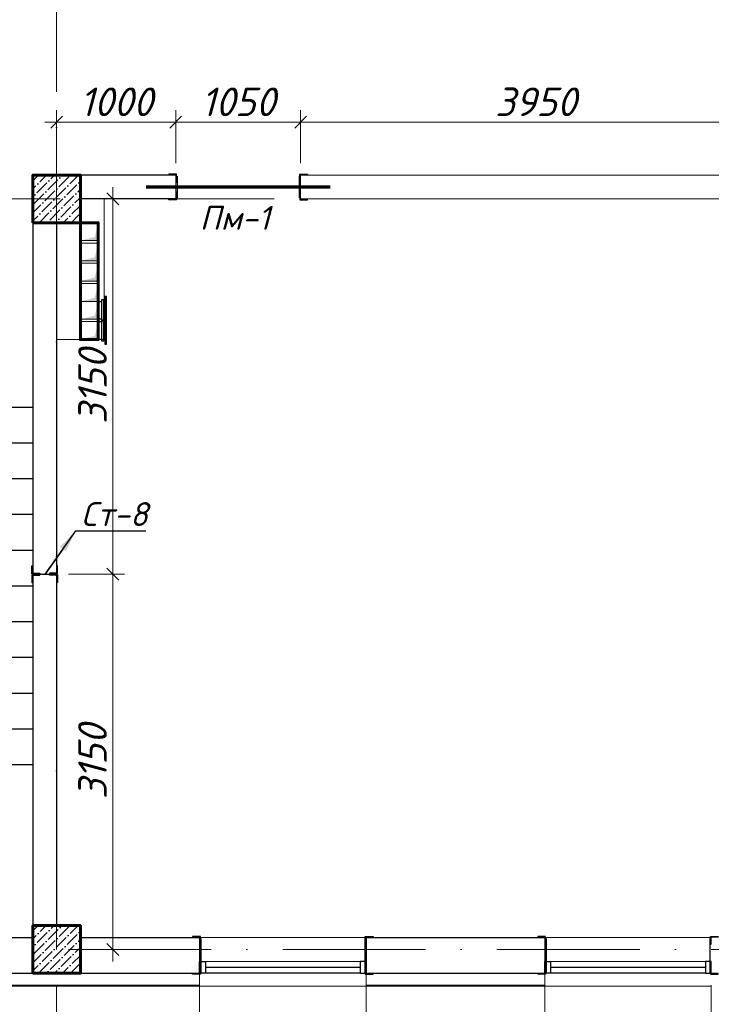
# Model space of a CAD drawing. Header units: millimetres. Extents: x 363306 to 7757304, y 1022887 to 1207196.
# Tile 184 of 256: x 1019752 to 1025562, y 1069050 to 1077315. Entities that reach past the tile are written whole.
import ezdxf
from ezdxf import colors
from ezdxf.entities.mleader import LeaderData, LeaderLine
from ezdxf.math import Vec2, Vec3

# ---------------------------------------------------------------- set-up
doc = ezdxf.new("R2010")
doc.units = ezdxf.units.MM
doc.linetypes.add('ACAD_ISO10W100', pattern=[18, 12, -3, 0, -3])
for name, color, linetype, lineweight in [('.', 7, 'Continuous', 15), ('5   0.30', 1, 'Continuous', 30), ('expl', 234, 'Continuous', 13), ('размеры', 12, 'Continuous', 15)]:
    doc.layers.add(name, color=color, linetype=linetype, lineweight=lineweight)
doc.layers.add('0 @ 100', color=7, linetype='Continuous')
doc.layers.add('kcd_tx', color=7, linetype='Continuous')
doc.styles.add('ISOCPEUR', font='isocpeur.TTF')
doc.styles.get("Standard").update_dxf_attribs({"font": 'isocpeui.ttf'})
doc.styles.add('ГОСТ 2.304', font='isocpeui.ttf')
doc.linetypes.add('FENCELINE1', pattern='A,6.35,-2.54,[133,ltypeshp.shx,S=2.54,R=0,X=-2.54,Y=0],-2.54,25.4', length=36.83)
doc.dimstyles.new('Санжар', dxfattribs={"dimtxt": 240, "dimasz": 200, "dimexe": 200, "dimexo": 200, "dimgap": 50, "dimtad": 1, "dimdec": 0, "dimtxsty": 'Standard', "dimblk": 'OBLIQUE', "dimcen": 2.5, "dimdle": 200, "dimclrd": 152, "dimclre": 152, "dimclrt": 152, "dimadec": 0, "dimazin": 0, "dimtfac": 1, "dimtdec": 0, "dimtmove": 0, "dimatfit": 3, "dimldrblk": 'OBLIQUE', "dimfxl": 0, "dimlwd": 0, "dimlwe": 0, "dimarcsym": 0})

# ---------------------------------------------------------------- blocks, each defined once
blk = doc.blocks.new('drgrths')
at = {"ltscale": 100}
for p, q in [((1660438.8, 1202254.7), (1661099.5, 1203670.4)), ((1658078.9, 1203626.2), (1661078.9, 1203626.2)), ((1659478.9, 1200626.2), (1659478.9, 1203626.2)), ((1659678.9, 1200626.2), (1659678.9, 1203626.2)), ((1658078.9, 1203326.2), (1659478.9, 1203326.2)), ((1659678.9, 1203326.2), (1661078.9, 1203326.2)), ((1658078.9, 1203026.2), (1659478.9, 1203026.2)), ((1659678.9, 1203026.2), (1661078.9, 1203026.2)), ((1658078.9, 1202726.2), (1659478.9, 1202726.2)), ((1659678.9, 1202726.2), (1661078.9, 1202726.2)), ((1658078.9, 1202426.2), (1659478.9, 1202426.2)), ((1659678.9, 1202426.2), (1661078.9, 1202426.2)), ((1660865, 1202026.2), (1659935.3, 1202308.8)), ((1659935.3, 1202308.8), (1660438.8, 1202254.7)), ((1658078.9, 1202126.2), (1659478.9, 1202126.2)), ((1659678.9, 1202126.2), (1661078.9, 1202126.2)), ((1659678.9, 1200626.2), (1660358, 1202081.5)), ((1660358, 1202081.5), (1660865, 1202026.2)), ((1658078.9, 1201826.2), (1659478.9, 1201826.2)), ((1659678.9, 1201826.2), (1661078.9, 1201826.2)), ((1658078.9, 1201526.2), (1659478.9, 1201526.2)), ((1659678.9, 1201526.2), (1661078.9, 1201526.2)), ((1658078.9, 1201226.2), (1659478.9, 1201226.2)), ((1659678.9, 1201226.2), (1661078.9, 1201226.2)), ((1658078.9, 1200926.2), (1659478.9, 1200926.2)), ((1659678.9, 1200926.2), (1661078.9, 1200926.2)), ((1658078.9, 1200626.2), (1661078.9, 1200626.2))]:
    blk.add_line(p, q, dxfattribs=at)
at = {"color": 204, "linetype": 'FENCELINE1', "lineweight": 30, "ltscale": 20}
blk.add_lwpolyline([(1659758.9, 1203626.2), (1659758.9, 1200546.2), (1659398.9, 1200546.2), (1659398.9, 1203626.2)], dxfattribs=at)
at = {"layer": 'expl', "lineweight": 30}
for p, q in [((1658778.9, 1203626.2), (1658778.9, 1200626.2)), ((1660378.9, 1203626.2), (1660311.7, 1203383.1)), ((1660378.9, 1203626.2), (1660446, 1203383.1)), ((1660378.9, 1203626.2), (1660378.9, 1200626.2))]:
    blk.add_line(p, q, dxfattribs=at)
blk.add_circle((1658778.9, 1203676.2), 50, dxfattribs=at)
blk.add_arc((1659578.9, 1200626.2), 800, 180, 0, dxfattribs=at)
blk = doc.blocks.new('*U25')
at = {"color": 0, "linetype": 'ByBlock', "lineweight": -2, "ltscale": 100}
blk.add_lwpolyline([(0, 0), (63, 0), (63, 2.7, 0.414214), (60.7, 5), (12, 5, -0.414214), (5, 12), (5, 60.7, 0.414214), (2.7, 63), (0, 63)], format="xyb", close=True, dxfattribs=at)
blk = doc.blocks.new('*U35')
at = {"color": 0, "linetype": 'ByBlock', "lineweight": -2, "ltscale": 100}
blk.add_lwpolyline([(0, 0), (63, 0), (63, 2.7, 0.414214), (60.7, 5), (12, 5, -0.414214), (5, 12), (5, 60.7, 0.414214), (2.7, 63), (0, 63)], format="xyb", close=True, dxfattribs=at)
blk = doc.blocks.new('*U434')
at = {"color": 0, "linetype": 'ByBlock', "lineweight": -2, "ltscale": 100}
blk.add_lwpolyline([(0, 0), (63, 0), (63, 2.7, 0.414214), (60.7, 5), (12, 5, -0.414214), (5, 12), (5, 60.7, 0.414214), (2.7, 63), (0, 63)], format="xyb", close=True, dxfattribs=at)
blk = doc.blocks.new('_Oblique')
at = {"color": 0, "linetype": 'ByBlock', "lineweight": -2}
blk.add_line((-0.5, -0.5), (0.5, 0.5), dxfattribs=at)
blk = doc.blocks.new('*D755')
at = {"layer": 'Defpoints', "color": 0, "lineweight": 25, "transparency": 16777216}
for p in [(1020062.3, 1072660.4), (1020533.7, 1072660.4), (1020162.3, 1069510.4)]:
    blk.add_point(p, dxfattribs=at)
at = {"layer": 'kcd_tx', "lineweight": 0, "transparency": 16777216}
for p, q in [((1020533.7, 1069410.4), (1020533.7, 1072760.4)), ((1020162.3, 1072660.4), (1020633.7, 1072660.4)), ((1020262.3, 1069510.4), (1020633.7, 1069510.4))]:
    blk.add_line(p, q, dxfattribs=at)
at = {"layer": 'kcd_tx', "lineweight": 0, "transparency": 16777216, "xscale": 100, "yscale": 100, "zscale": 100}
for p, rotation in [((1020533.7, 1072660.4), 90), ((1020533.7, 1069510.4), 270)]:
    blk.add_blockref('_Oblique', p, dxfattribs=dict(at, rotation=rotation))
at = {"layer": 'kcd_tx', "lineweight": 30, "transparency": 16777216, "insert": (1020363.7, 1071085.4), "char_height": 240, "attachment_point": 5, "rotation": 90}
blk.add_mtext('3150', dxfattribs=at)
blk = doc.blocks.new('*D756')
at = {"layer": 'Defpoints', "color": 0, "lineweight": 25, "transparency": 16777216}
for p in [(1020162.3, 1075810.4), (1020533.7, 1075810.4), (1020062.3, 1072660.4)]:
    blk.add_point(p, dxfattribs=at)
at = {"layer": 'kcd_tx', "lineweight": 0, "transparency": 16777216}
for p, q in [((1020533.7, 1072560.4), (1020533.7, 1075910.4)), ((1020262.3, 1075810.4), (1020633.7, 1075810.4)), ((1020162.3, 1072660.4), (1020633.7, 1072660.4))]:
    blk.add_line(p, q, dxfattribs=at)
at = {"layer": 'kcd_tx', "lineweight": 0, "transparency": 16777216, "xscale": 100, "yscale": 100, "zscale": 100}
for p, rotation in [((1020533.7, 1075810.4), 90), ((1020533.7, 1072660.4), 270)]:
    blk.add_blockref('_Oblique', p, dxfattribs=dict(at, rotation=rotation))
at = {"layer": 'kcd_tx', "lineweight": 30, "transparency": 16777216, "insert": (1020363.7, 1074235.4), "char_height": 240, "attachment_point": 5, "rotation": 90}
blk.add_mtext('3150', dxfattribs=at)
blk = doc.blocks.new('*D574')
at = {"layer": 'Defpoints', "color": 0, "lineweight": 25, "transparency": 16777216}
for p in [(1021062.3, 1076455.5), (1020062.3, 1076010.4), (1021062.3, 1076010.4)]:
    blk.add_point(p, dxfattribs=at)
at = {"layer": 'kcd_tx', "lineweight": 0, "transparency": 16777216}
for p, q in [((1020062.3, 1076110.4), (1020062.3, 1076555.5)), ((1021062.3, 1076110.4), (1021062.3, 1076555.5)), ((1019962.3, 1076455.5), (1021162.3, 1076455.5))]:
    blk.add_line(p, q, dxfattribs=at)
at = {"layer": 'kcd_tx', "lineweight": 0, "transparency": 16777216, "xscale": 100, "yscale": 100, "zscale": 100, "rotation": 180}
blk.add_blockref('_Oblique', (1020062.3, 1076455.5), dxfattribs=at)
at = {"layer": 'kcd_tx', "lineweight": 0, "transparency": 16777216, "xscale": 100, "yscale": 100, "zscale": 100}
blk.add_blockref('_Oblique', (1021062.3, 1076455.5), dxfattribs=at)
at = {"layer": 'kcd_tx', "lineweight": 30, "transparency": 16777216, "insert": (1020562.3, 1076625.5), "char_height": 240, "attachment_point": 5}
blk.add_mtext('1000', dxfattribs=at)
blk = doc.blocks.new('*D575')
at = {"layer": 'Defpoints', "color": 0, "lineweight": 25, "transparency": 16777216}
for p in [(1022112.3, 1076455.5), (1021062.3, 1076010.4), (1022112.3, 1076010.4)]:
    blk.add_point(p, dxfattribs=at)
at = {"layer": 'kcd_tx', "lineweight": 0, "transparency": 16777216}
for p, q in [((1021062.3, 1076110.4), (1021062.3, 1076555.5)), ((1022112.3, 1076110.4), (1022112.3, 1076555.5)), ((1020962.3, 1076455.5), (1022212.3, 1076455.5))]:
    blk.add_line(p, q, dxfattribs=at)
at = {"layer": 'kcd_tx', "lineweight": 0, "transparency": 16777216, "xscale": 100, "yscale": 100, "zscale": 100, "rotation": 180}
blk.add_blockref('_Oblique', (1021062.3, 1076455.5), dxfattribs=at)
at = {"layer": 'kcd_tx', "lineweight": 0, "transparency": 16777216, "xscale": 100, "yscale": 100, "zscale": 100}
blk.add_blockref('_Oblique', (1022112.3, 1076455.5), dxfattribs=at)
at = {"layer": 'kcd_tx', "lineweight": 30, "transparency": 16777216, "insert": (1021587.3, 1076625.5), "char_height": 240, "attachment_point": 5}
blk.add_mtext('1050', dxfattribs=at)
blk = doc.blocks.new('*D576')
at = {"layer": 'Defpoints', "color": 0, "lineweight": 25, "transparency": 16777216}
for p in [(1026062.3, 1076455.5), (1022112.3, 1076010.4), (1026062.3, 1076010.4)]:
    blk.add_point(p, dxfattribs=at)
at = {"layer": 'kcd_tx', "lineweight": 0, "transparency": 16777216}
for p, q in [((1022112.3, 1076110.4), (1022112.3, 1076555.5)), ((1026062.3, 1076110.4), (1026062.3, 1076555.5)), ((1022012.3, 1076455.5), (1026162.3, 1076455.5))]:
    blk.add_line(p, q, dxfattribs=at)
at = {"layer": 'kcd_tx', "lineweight": 0, "transparency": 16777216, "xscale": 100, "yscale": 100, "zscale": 100, "rotation": 180}
blk.add_blockref('_Oblique', (1022112.3, 1076455.5), dxfattribs=at)
at = {"layer": 'kcd_tx', "lineweight": 0, "transparency": 16777216, "xscale": 100, "yscale": 100, "zscale": 100}
blk.add_blockref('_Oblique', (1026062.3, 1076455.5), dxfattribs=at)
at = {"layer": 'kcd_tx', "lineweight": 30, "transparency": 16777216, "insert": (1024087.3, 1076625.5), "char_height": 240, "attachment_point": 5}
blk.add_mtext('3950', dxfattribs=at)
blk = doc.blocks.new('*D759')
at = {"layer": 'Defpoints', "color": 0, "lineweight": 25, "ltscale": 100, "transparency": 16777216}
for p in [(1020062.3, 1069310.4), (1021262.3, 1069310.4), (1021262.3, 1068517.7)]:
    blk.add_point(p, dxfattribs=at)
at = {"layer": 'kcd_tx', "lineweight": 0, "ltscale": 100, "transparency": 16777216}
for p, q in [((1020062.3, 1069210.4), (1020062.3, 1068417.7)), ((1021262.3, 1069210.4), (1021262.3, 1068417.7)), ((1019962.3, 1068517.7), (1021362.3, 1068517.7))]:
    blk.add_line(p, q, dxfattribs=at)
at = {"layer": 'kcd_tx', "lineweight": 0, "ltscale": 100, "transparency": 16777216, "xscale": 100, "yscale": 100, "zscale": 100, "rotation": 180}
blk.add_blockref('_Oblique', (1020062.3, 1068517.7), dxfattribs=at)
at = {"layer": 'kcd_tx', "lineweight": 0, "ltscale": 100, "transparency": 16777216, "xscale": 100, "yscale": 100, "zscale": 100}
blk.add_blockref('_Oblique', (1021262.3, 1068517.7), dxfattribs=at)
at = {"layer": 'kcd_tx', "lineweight": 15, "ltscale": 100, "transparency": 16777216, "insert": (1020662.3, 1068687.7), "char_height": 240, "attachment_point": 5}
blk.add_mtext('1200', dxfattribs=at)
blk = doc.blocks.new('*D583')
at = {"layer": 'Defpoints', "color": 0, "lineweight": 25, "transparency": 16777216}
for p in [(1021262.3, 1069310.4), (1022662.3, 1069310.4), (1022662.3, 1068517.7)]:
    blk.add_point(p, dxfattribs=at)
at = {"layer": 'kcd_tx', "lineweight": 0, "transparency": 16777216}
for p, q in [((1021262.3, 1069210.4), (1021262.3, 1068417.7)), ((1022662.3, 1069210.4), (1022662.3, 1068417.7)), ((1021162.3, 1068517.7), (1022762.3, 1068517.7))]:
    blk.add_line(p, q, dxfattribs=at)
at = {"layer": 'kcd_tx', "lineweight": 0, "transparency": 16777216, "xscale": 100, "yscale": 100, "zscale": 100, "rotation": 180}
blk.add_blockref('_Oblique', (1021262.3, 1068517.7), dxfattribs=at)
at = {"layer": 'kcd_tx', "lineweight": 0, "transparency": 16777216, "xscale": 100, "yscale": 100, "zscale": 100}
blk.add_blockref('_Oblique', (1022662.3, 1068517.7), dxfattribs=at)
at = {"layer": 'kcd_tx', "lineweight": 30, "transparency": 16777216, "insert": (1021962.3, 1068687.7), "char_height": 240, "attachment_point": 5}
blk.add_mtext('1400', dxfattribs=at)
blk = doc.blocks.new('*D584')
at = {"layer": 'Defpoints', "color": 0, "lineweight": 25, "transparency": 16777216}
for p in [(1022662.3, 1069310.4), (1024162.3, 1069310.4), (1024162.3, 1068517.7)]:
    blk.add_point(p, dxfattribs=at)
at = {"layer": 'kcd_tx', "lineweight": 0, "transparency": 16777216}
for p, q in [((1022662.3, 1069210.4), (1022662.3, 1068417.7)), ((1024162.3, 1069210.4), (1024162.3, 1068417.7)), ((1022562.3, 1068517.7), (1024262.3, 1068517.7))]:
    blk.add_line(p, q, dxfattribs=at)
at = {"layer": 'kcd_tx', "lineweight": 0, "transparency": 16777216, "xscale": 100, "yscale": 100, "zscale": 100, "rotation": 180}
blk.add_blockref('_Oblique', (1022662.3, 1068517.7), dxfattribs=at)
at = {"layer": 'kcd_tx', "lineweight": 0, "transparency": 16777216, "xscale": 100, "yscale": 100, "zscale": 100}
blk.add_blockref('_Oblique', (1024162.3, 1068517.7), dxfattribs=at)
at = {"layer": 'kcd_tx', "lineweight": 30, "transparency": 16777216, "insert": (1023412.3, 1068687.7), "char_height": 240, "attachment_point": 5}
blk.add_mtext('1500', dxfattribs=at)
blk = doc.blocks.new('*D585')
at = {"layer": 'Defpoints', "color": 0, "lineweight": 25, "transparency": 16777216}
for p in [(1024162.3, 1069310.4), (1025562.3, 1069310.4), (1025562.3, 1068517.7)]:
    blk.add_point(p, dxfattribs=at)
at = {"layer": 'kcd_tx', "lineweight": 0, "transparency": 16777216}
for p, q in [((1024162.3, 1069210.4), (1024162.3, 1068417.7)), ((1025562.3, 1069210.4), (1025562.3, 1068417.7)), ((1024062.3, 1068517.7), (1025662.3, 1068517.7))]:
    blk.add_line(p, q, dxfattribs=at)
at = {"layer": 'kcd_tx', "lineweight": 0, "transparency": 16777216, "xscale": 100, "yscale": 100, "zscale": 100, "rotation": 180}
blk.add_blockref('_Oblique', (1024162.3, 1068517.7), dxfattribs=at)
at = {"layer": 'kcd_tx', "lineweight": 0, "transparency": 16777216, "xscale": 100, "yscale": 100, "zscale": 100}
blk.add_blockref('_Oblique', (1025562.3, 1068517.7), dxfattribs=at)
at = {"layer": 'kcd_tx', "lineweight": 30, "transparency": 16777216, "insert": (1024862.3, 1068687.7), "char_height": 240, "attachment_point": 5}
blk.add_mtext('1400', dxfattribs=at)
blk = doc.blocks.new('*D586')
at = {"layer": 'Defpoints', "color": 0, "lineweight": 25, "transparency": 16777216}
for p in [(1025562.3, 1069310.4), (1026062.3, 1069310.4), (1026062.3, 1068517.7)]:
    blk.add_point(p, dxfattribs=at)
at = {"layer": 'kcd_tx', "lineweight": 0, "transparency": 16777216}
for p, q in [((1025562.3, 1069210.4), (1025562.3, 1068417.7)), ((1026062.3, 1069210.4), (1026062.3, 1068417.7)), ((1025462.3, 1068517.7), (1026162.3, 1068517.7)), ((1025812.3, 1068517.7), (1025972.8, 1067982.7)), ((1025972.8, 1067982.7), (1026582.6, 1067982.7))]:
    blk.add_line(p, q, dxfattribs=at)
at = {"layer": 'kcd_tx', "lineweight": 0, "transparency": 16777216, "xscale": 100, "yscale": 100, "zscale": 100, "rotation": 180}
blk.add_blockref('_Oblique', (1025562.3, 1068517.7), dxfattribs=at)
at = {"layer": 'kcd_tx', "lineweight": 0, "transparency": 16777216, "xscale": 100, "yscale": 100, "zscale": 100}
blk.add_blockref('_Oblique', (1026062.3, 1068517.7), dxfattribs=at)
at = {"layer": 'kcd_tx', "lineweight": 30, "transparency": 16777216, "insert": (1026277.7, 1068152.7), "char_height": 240, "attachment_point": 5}
blk.add_mtext('500', dxfattribs=at)
blk = doc.blocks.new('*D760')
at = {"layer": 'Defpoints', "color": 0, "lineweight": 25, "ltscale": 100, "transparency": 16777216}
for p in [(1019062.3, 1069310.4), (1020062.3, 1069310.4), (1019062.3, 1068517.7)]:
    blk.add_point(p, dxfattribs=at)
at = {"layer": 'kcd_tx', "lineweight": 0, "ltscale": 100, "transparency": 16777216}
for p, q in [((1019062.3, 1069210.4), (1019062.3, 1068417.7)), ((1020062.3, 1069210.4), (1020062.3, 1068417.7)), ((1020162.3, 1068517.7), (1018962.3, 1068517.7))]:
    blk.add_line(p, q, dxfattribs=at)
at = {"layer": 'kcd_tx', "lineweight": 0, "ltscale": 100, "transparency": 16777216, "xscale": 100, "yscale": 100, "zscale": 100, "rotation": 180}
blk.add_blockref('_Oblique', (1019062.3, 1068517.7), dxfattribs=at)
at = {"layer": 'kcd_tx', "lineweight": 0, "ltscale": 100, "transparency": 16777216, "xscale": 100, "yscale": 100, "zscale": 100}
blk.add_blockref('_Oblique', (1020062.3, 1068517.7), dxfattribs=at)
at = {"layer": 'kcd_tx', "lineweight": 15, "ltscale": 100, "transparency": 16777216, "insert": (1019562.3, 1068687.7), "char_height": 240, "attachment_point": 5}
blk.add_mtext('1000', dxfattribs=at)
blk = doc.blocks.new('EBF')
at = {"color": 5, "lineweight": 30, "ltscale": 100}
for points in [[(1294386.3, 1827283.5), (1294536.3, 1827283.5), (1294536.3, 1827310.5), (1294386.3, 1827310.5)], [(1294346.3, 1827255.5), (1294576.3, 1827255.5), (1294576.3, 1827240.5), (1294346.3, 1827240.5)], [(1294373.8, 1827283.5), (1294548.8, 1827283.5), (1294548.8, 1827263.5), (1294373.8, 1827263.5)]]:
    blk.add_lwpolyline(points, close=True, dxfattribs=at)
blk = doc.blocks.new('RTTRERR')
at = {"layer": '5   0.30', "color": 3, "lineweight": 30, "ltscale": 200}
for p, q in [((661523.9, 1818052.1), (661523.9, 1817767.9)), ((662899.5, 1818052.1), (662899.5, 1817767.9))]:
    blk.add_line(p, q, dxfattribs=at)
at = {"layer": '5   0.30', "color": 3, "lineweight": 30, "ltscale": 200, "yscale": 1.05763968, "zscale": 1.05763968, "rotation": 180}
for p, xscale in [((661519.8, 1818068.4), 1.05763968), ((662903.5, 1818068.4), -1.05763968)]:
    blk.add_blockref('*U25', p, dxfattribs=dict(at, xscale=xscale))
at = {"layer": '5   0.30', "color": 3, "lineweight": 30, "ltscale": 200, "extrusion": (0, 0, -1), "yscale": 1.05763968, "zscale": -1.05763968}
for p, xscale in [((-661519.8, 1817753.5), 1.05763968), ((-662903.5, 1817753.5), -1.05763968)]:
    blk.add_blockref('*U25', p, dxfattribs=dict(at, xscale=xscale))
ml = blk.add_multileader_mtext('Standard')
ml.set_content('{\\fISOCPEUR|b0|i1|c204|p34;\\C5;Ст-2}', color=256, style='ISOCPEUR')
ml.set_leader_properties()
ml.build(insert=Vec2(0, 0))
ml.multileader.update_dxf_attribs({"text_left_attachment_type": 6, "text_right_attachment_type": 6, "dogleg_length": 0.208, "arrow_head_size": 187.5, "scale": 100})
ctx = ml.context
ctx.base_point, ctx.scale, ctx.char_height, ctx.arrow_head_size, ctx.landing_gap_size, ctx.plane_origin = Vec3(661945.1, 1818508.9), 100, 200, 187.5, 0, Vec3(666149.8, 1819982)
ctx.left_attachment, ctx.right_attachment, ctx.text_align_type = 6, 6, 1
notes = []
notes.append((ctx, [(1, (1, 1, 0), (662574.8, 1818508.9), (-1, 0), 20.8, [(2, [(661519.8, 1818068.4)], 0, []), (1, [(662922.3, 1818060), (662922.3, 1818060)], 0, [])])]))
ctx.mtext.insert, ctx.mtext.alignment, ctx.mtext.flow_direction = Vec3(662249.5, 1818748.9), 2, 5
for ctx, leaders in notes:
    for number, flags, end, landing, length, lines in leaders:
        leader = LeaderData()
        leader.index, (leader.has_last_leader_line, leader.has_dogleg_vector, leader.attachment_direction) = number, flags
        leader.last_leader_point, leader.dogleg_vector, leader.dogleg_length = Vec3(end), Vec3(landing), length
        for number, points, colour, breaks in lines:
            line = LeaderLine()
            line.index, line.vertices, line.color, line.breaks = number, Vec3.list(points), colors.encode_raw_color(colour), breaks
            leader.lines.append(line)
        ctx.leaders.append(leader)
blk = doc.blocks.new('RTET')
at = {"color": 116, "lineweight": 0, "true_color": 0x136734, "const_width": 30}
blk.add_lwpolyline([(661261.7, 1824060), (662811.7, 1824060)], dxfattribs=at)
at = {"layer": '5   0.30', "color": 5, "lineweight": 30, "ltscale": 200}
for p, q in [((661523.9, 1824152.1), (661523.9, 1823967.9)), ((662549.5, 1824152.1), (662549.5, 1823967.9))]:
    blk.add_line(p, q, dxfattribs=at)
at = {"layer": '5   0.30', "color": 5, "lineweight": 30, "ltscale": 200, "yscale": 1.05763968, "zscale": 1.05763968, "rotation": 180}
for p, xscale in [((661519.8, 1824168.4), 1.05763968), ((662553.5, 1824168.4), -1.05763968)]:
    blk.add_blockref('*U25', p, dxfattribs=dict(at, xscale=xscale))
at = {"layer": '5   0.30', "color": 5, "lineweight": 30, "ltscale": 200, "extrusion": (0, 0, -1), "yscale": 1.05763968, "zscale": -1.05763968}
for p, xscale in [((-661519.8, 1823953.5), 1.05763968), ((-662553.5, 1823953.5), -1.05763968)]:
    blk.add_blockref('*U25', p, dxfattribs=dict(at, xscale=xscale))
at = {"color": 18, "lineweight": 0, "true_color": 0x000000, "insert": (661713.5, 1823701.3), "char_height": 200, "width": 262.818, "attachment_point": 7}
blk.add_mtext('{\\C116;\\c3434259;Пм-1}', dxfattribs=at)
ml = blk.add_multileader_mtext('Standard')
ml.set_content('{\\fISOCPEUR|b0|i1|c204|p34;\\C5;Ст-6}', color=256, style='ISOCPEUR')
ml.set_leader_properties()
ml.build(insert=Vec2(0, 0))
ml.multileader.update_dxf_attribs({"text_left_attachment_type": 6, "text_right_attachment_type": 6, "dogleg_length": 0.208, "arrow_head_size": 187.5, "scale": 100})
ctx = ml.context
ctx.base_point, ctx.scale, ctx.char_height, ctx.arrow_head_size, ctx.landing_gap_size, ctx.plane_origin = Vec3(661759.9, 1823355.9), 100, 200, 187.5, 0, Vec3(666149.8, 1822037.9)
ctx.left_attachment, ctx.right_attachment, ctx.text_align_type = 6, 6, 1
notes = []
notes.append((ctx, [(1, (1, 1, 0), (662377.8, 1823355.9), (-1, 0), 20.8, [(2, [(661519.8, 1823951.5)], 0, []), (1, [(662572.3, 1823960), (662572.3, 1823960)], 0, [])])]))
ctx.mtext.insert, ctx.mtext.alignment, ctx.mtext.flow_direction = Vec3(662058.4, 1823595.9), 2, 5
for ctx, leaders in notes:
    for number, flags, end, landing, length, lines in leaders:
        leader = LeaderData()
        leader.index, (leader.has_last_leader_line, leader.has_dogleg_vector, leader.attachment_direction) = number, flags
        leader.last_leader_point, leader.dogleg_vector, leader.dogleg_length = Vec3(end), Vec3(landing), length
        for number, points, colour, breaks in lines:
            line = LeaderLine()
            line.index, line.vertices, line.color, line.breaks = number, Vec3.list(points), colors.encode_raw_color(colour), breaks
            leader.lines.append(line)
        ctx.leaders.append(leader)

msp = doc.modelspace()

# ---------------------------------------------------------------- hatches: boundary and pattern name
at = {"layer": '.', "lineweight": 0, "ltscale": 100, "transparency": 33554687}
h = msp.add_hatch(color=256, dxfattribs=at)
h.dxf.hatch_style = 1
h.paths.add_polyline_path([(1020262.268, 1075460.387), (1020412.268, 1075460.387), (1020412.268, 1075610.387), (1020382.216, 1075490.439)])
h = msp.add_hatch(color=256, dxfattribs=at)
h.dxf.hatch_style = 1
h.paths.add_polyline_path([(1020262.268, 1075290.387), (1020412.268, 1075290.387), (1020412.268, 1075440.387), (1020382.216, 1075320.439)])
h = msp.add_hatch(color=256, dxfattribs=at)
h.dxf.hatch_style = 1
h.paths.add_polyline_path([(1020262.268, 1075120.387), (1020412.268, 1075120.387), (1020412.268, 1075270.387), (1020382.216, 1075150.439)])
h = msp.add_hatch(color=256, dxfattribs=at)
h.dxf.hatch_style = 1
h.paths.add_polyline_path([(1020262.268, 1074950.387), (1020412.268, 1074950.387), (1020412.268, 1075100.387), (1020382.216, 1074980.439)])
h = msp.add_hatch(color=256, dxfattribs=at)
h.dxf.hatch_style = 1
h.paths.add_polyline_path([(1020262.268, 1074800.387), (1020412.268, 1074800.387), (1020412.268, 1074950.387), (1020382.216, 1074830.439)])
h = msp.add_hatch(color=256, dxfattribs=at)
h.dxf.hatch_style = 1
h.paths.add_polyline_path([(1020262.268, 1074630.387), (1020412.268, 1074630.387), (1020412.268, 1074780.387), (1020382.216, 1074660.439)])
at = {"ltscale": 100}
h = msp.add_hatch(dxfattribs=at)
h.set_pattern_fill('ANSI36', color=256, scale=15, style=0)
h.set_pattern_definition([(45, (-16004700.283, 10258840.387), (25.25697034, 92.60889125), [119.0625, -23.8125, 0, -23.8125])])
h.paths.add_polyline_path([(1020262.268, 1076010.387), (1019862.268, 1076010.387), (1019862.268, 1075610.387), (1020262.268, 1075610.387)])
h = msp.add_hatch(dxfattribs=at)
h.set_pattern_fill('ANSI36', color=256, scale=15, style=0)
h.set_pattern_definition([(45, (-16023900.283, 10252540.387), (25.25697034, 92.60889125), [119.0625, -23.8125, 0, -23.8125])])
h.paths.add_polyline_path([(1020262.268, 1069710.387), (1019862.268, 1069710.387), (1019862.268, 1069310.387), (1020262.268, 1069310.387)])

# ---------------------------------------------------------------- linework, layer by layer
at = {"color": 1, "linetype": 'ACAD_ISO10W100', "lineweight": 9, "ltscale": 100}
for p, q in [((1020062.268, 1085110.387), (1020062.268, 1066417.835)), ((1043492.268, 1075810.387), (1014088.863, 1075810.387)), ((1042962.268, 1069510.387), (1014088.863, 1069510.387))]:
    msp.add_line(p, q, dxfattribs=at)
at = {"color": 7, "ltscale": 100}
for p, q in [((1021062.268, 1076010.387), (1019862.268, 1076010.387)), ((1021062.268, 1075810.387), (1020262.268, 1075810.387)), ((1020062.268, 1075610.387), (1020062.268, 1069710.387)), ((1019062.268, 1069610.387), (1019862.268, 1069610.387)), ((1020262.268, 1069610.387), (1021262.268, 1069610.387)), ((1021262.268, 1069610.387), (1021262.268, 1069310.387)), ((1022662.268, 1069610.387), (1024162.268, 1069610.387)), ((1022662.268, 1069610.387), (1022662.268, 1069310.387)), ((1024162.268, 1069610.387), (1024162.268, 1069310.387)), ((1019062.268, 1069310.387), (1021262.268, 1069310.387)), ((1022662.268, 1069310.387), (1024162.268, 1069310.387))]:
    msp.add_line(p, q, dxfattribs=at)
at = {"lineweight": 0, "ltscale": 100}
for p, q in [((1021062.268, 1075810.387), (1021062.268, 1076010.387)), ((1029662.268, 1076010.387), (1022112.268, 1076010.387)), ((1022112.268, 1075810.387), (1022112.268, 1076010.387)), ((1025862.268, 1075810.387), (1022112.268, 1075810.387)), ((1022662.268, 1069203.387), (1021262.268, 1069203.387)), ((1025562.268, 1069203.387), (1024162.268, 1069203.387))]:
    msp.add_line(p, q, dxfattribs=at)
at = {"color": 18, "lineweight": 0, "true_color": 0x000000}
msp.add_line((1019862.268, 1072660.387), (1020062.268, 1072660.387), dxfattribs=at)
at = {"lineweight": 9, "ltscale": 100}
for p, q in [((1022662.268, 1069610.387), (1021262.268, 1069610.387)), ((1025562.268, 1069610.387), (1024162.268, 1069610.387))]:
    msp.add_line(p, q, dxfattribs=at)
at = {"color": 5, "lineweight": 0}
for p, q in [((1022612.268, 1069410.387), (1021312.268, 1069410.387)), ((1025512.268, 1069410.387), (1024212.268, 1069410.387))]:
    msp.add_line(p, q, dxfattribs=at)
at = {"color": 5}
for p, q in [((1022612.268, 1069360.387), (1021312.268, 1069360.387)), ((1025512.268, 1069360.387), (1024212.268, 1069360.387)), ((1022612.268, 1069310.387), (1021312.268, 1069310.387)), ((1025512.268, 1069310.387), (1024212.268, 1069310.387))]:
    msp.add_line(p, q, dxfattribs=at)
at = {"color": 116, "lineweight": 0, "ltscale": 100, "true_color": 0x136734}
msp.add_lwpolyline([(1020062.268, 1074630.387), (1020462.268, 1074630.387), (1020462.268, 1075810.387)], dxfattribs=at)
at = {"color": 7, "ltscale": 100}
msp.add_lwpolyline([(1019862.268, 1075610.387), (1019862.268, 1069710.387)], dxfattribs=at)
at = {"lineweight": 0, "ltscale": 100}
for points in [[(1020262.268, 1075460.387), (1020412.268, 1075460.387), (1020412.268, 1075610.387), (1020262.268, 1075610.387)], [(1020262.268, 1075290.387), (1020412.268, 1075290.387), (1020412.268, 1075440.387), (1020262.268, 1075440.387)], [(1020262.268, 1075120.387), (1020412.268, 1075120.387), (1020412.268, 1075270.387), (1020262.268, 1075270.387)], [(1020262.268, 1074950.387), (1020412.268, 1074950.387), (1020412.268, 1075100.387), (1020262.268, 1075100.387)], [(1020262.268, 1074800.387), (1020412.268, 1074800.387), (1020412.268, 1074950.387), (1020262.268, 1074950.387)], [(1020262.268, 1074630.387), (1020412.268, 1074630.387), (1020412.268, 1074780.387), (1020262.268, 1074780.387)]]:
    msp.add_lwpolyline(points, close=True, dxfattribs=at)
at = {"color": 5, "lineweight": 60}
msp.add_lwpolyline([(1020262.268, 1075610.387), (1020412.268, 1075610.387), (1020412.268, 1074630.387), (1020262.268, 1074630.387)], close=True, dxfattribs=at)
at = {"color": 5}
for points in [[(1021262.268, 1069410.387), (1021312.268, 1069410.387), (1021312.268, 1069310.387), (1021262.268, 1069310.387)], [(1022662.268, 1069410.387), (1022612.268, 1069410.387), (1022612.268, 1069310.387), (1022662.268, 1069310.387)], [(1024162.268, 1069410.387), (1024212.268, 1069410.387), (1024212.268, 1069310.387), (1024162.268, 1069310.387)], [(1025562.268, 1069410.387), (1025512.268, 1069410.387), (1025512.268, 1069310.387), (1025562.268, 1069310.387)]]:
    msp.add_lwpolyline(points, close=True, dxfattribs=at)
at = {"color": 252, "lineweight": 60, "ltscale": 100}
msp.add_lwpolyline([(1020262.268, 1069310.387), (1020262.268, 1069310.387)], dxfattribs=at)
at = {"color": 252, "lineweight": 0, "ltscale": 100}
for points in [[(1021262.268, 1069310.387), (1021262.268, 1069203.387)], [(1022662.268, 1069310.387), (1022662.268, 1069203.387)], [(1024162.268, 1069310.387), (1024162.268, 1069203.387)], [(1019062.268, 1069203.387), (1021262.268, 1069203.387)], [(1022662.268, 1069203.387), (1024162.268, 1069203.387)]]:
    msp.add_lwpolyline(points, dxfattribs=at)
at = {"color": 32, "lineweight": 0, "ltscale": 100}
for points in [[(1019062.268, 1069210.387), (1021262.268, 1069210.387)], [(1022662.268, 1069210.387), (1024162.268, 1069210.387)]]:
    msp.add_lwpolyline(points, dxfattribs=at)
at = {"layer": '5   0.30', "lineweight": 30, "ltscale": 200}
msp.add_line((1019870.173, 1072660.387), (1020054.362, 1072660.387), dxfattribs=at)
msp.add_line((1019870.173, 1072660.387), (1020054.362, 1072660.387), dxfattribs=at)
at = {"layer": 'размеры', "lineweight": 60, "ltscale": 5}
for points in [[(1019862.268, 1075610.387), (1020262.268, 1075610.387), (1020262.268, 1076010.387), (1019862.268, 1076010.387)], [(1019862.268, 1069310.387), (1020262.268, 1069310.387), (1020262.268, 1069710.387), (1019862.268, 1069710.387)]]:
    msp.add_lwpolyline(points, close=True, dxfattribs=at)

# ---------------------------------------------------------------- block references
at = {"color": 18, "lineweight": 30, "true_color": 0x000000}
for name, p in [('RTET', (359550.601, -748149.583)), ('RTTRERR', (359750.601, -748449.583)), ('RTTRERR', (362650.601, -748449.583))]:
    msp.add_blockref(name, p, dxfattribs=at)
at = {"color": 2, "lineweight": 0, "xscale": -1, "rotation": 90}
for p in [(2847722.746, 2369336.698), (2847722.746, 2369166.698)]:
    msp.add_blockref('EBF', p, dxfattribs=at)
at = {"color": 159, "true_color": 0x22346e, "xscale": -1}
msp.add_blockref('drgrths', (2677941.145, -129565.783), dxfattribs=at)
at = {"layer": '5   0.30', "lineweight": 30, "ltscale": 200, "yscale": 1.05763968, "zscale": 1.05763968}
for name, p, xscale, rotation in [('*U35', (1019853.836, 1072664.466), -1.05763968, 270), ('*U434', (1019853.836, 1072656.308), 1.05763968, 270), ('*U35', (1020068.688, 1072664.466), 1.05763968, 89.99999999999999)]:
    msp.add_blockref(name, p, dxfattribs=dict(at, xscale=xscale, rotation=rotation))
at = {"layer": '5   0.30', "lineweight": 30, "ltscale": 200, "extrusion": (0, 0, -1), "xscale": 1.05763968, "yscale": 1.05763968, "zscale": -1.05763968, "rotation": 270}
msp.add_blockref('*U434', (-1020068.688, 1072656.308), dxfattribs=at)

# ---------------------------------------------------------------- texts
at = {"layer": '0 @ 100', "color": 7, "insert": (761996.908, 1075986.433), "char_height": 318.940213, "width": 19697.5359, "attachment_point": 4, "style": 'ГОСТ 2.304'}
msp.add_mtext('\\pi5457.36288;{\\fISOCPEUR|b1|i1|c204|p34;Характеристика участка строительства:\\P\\pi0;\\P}Расчетная зимняя температура воздух 15 °С.\\PСкоростной напор ветра   - 38кг/м2.\\PВес снегового покрова    - 50кг/м2.\\PКлассификация зданий по функциональной пожарной опасности - Ф 4.1 \\PКоэффициент надежности по назначению - 0.95\\P\\P^IПроектом разработано подъёмник для мало мобильных граждан населения грузоподъемностью 250 кг. скоростью 0,25 см/с. Двери шахт подъёмника противопожарные с пределом огнестойкости El 30. Подъёмники оборудованы кабинами габаритами 1500х1500 мм, ширина дверей кабины обеспечивает проезд инвалидной коляски. Для экстренных случаев подъёмник оснащен дополнительным аккумулятором и механическим спуском для безопасного спуска пассажира в нулевую отметку. Так же в дверях подъёмника установлены замки датчики которые открываются с ключевыми картами, чтобы открыть двери подъёмника.\\P^IС внешней и внутренней стороны наружных стен предусмотрено обшивка из аквапанелей толщиной 12,5мм с утеплением из минераловатной ваты на кварцевой основе, А =0,040 Вт/мС, толщиной 100мм. (по теплотехническому расчету). Наружная отделка из органическое стекло.\\P^IПодрядчик обязан предоставить заказчику сертификаты соответствия и пожарной безопасности на фасадную систему и все применяемые в данной системе материалы и изделия.\\PКонструкции, изделия и материалы применены по действующим стандартам, ТУ, сертификатам. На путях эвакуации используются отделочные материалы, соответствующие требованиям п. 5.25 ШНК 2.01.02-04.\\PОтделка стен с внутренней стороны окраска водоэмульсионными красками светлых тонов. Во внутренней и наружной отделке использованы современные отделочные материалы используемые на территории Республики Узбекистан.\\P^IКрыша - скатная из металлических профилированных листов с полимерными покрытиями с обеих сторон толщ.0,55мм по металлическим конструкциям.\\P^IПо периметру наружных стен устраивается бетонная отмостка. Бетон кл.В 7,5 шириной 1000 мм, толщиной 50 мм по гравийному основанию толщиной 100 мм -150 мм.\\P^IВсе строительно-монтажные работы вести согласно указаний соответствующих строительных норм и проекта производства работ (П.П.Р.) на основании ШНК 3.01.01 - 03 и КМК 3.01.02 - 00.', dxfattribs=at)

# ---------------------------------------------------------------- dimensions: what is measured, and where the dimension line sits
at = {"layer": 'kcd_tx', "color": 244, "lineweight": 30, "true_color": 0x991b1e}
for base, p1, p2, picture, middle in [((1021062.268, 1076455.453), (1020062.268, 1076010.387), (1021062.268, 1076010.387), '*D574', (1020562.268, 1076625.453)), ((1022112.268, 1076455.453), (1021062.268, 1076010.387), (1022112.268, 1076010.387), '*D575', (1021587.268, 1076625.453)), ((1026062.268, 1076455.453), (1022112.268, 1076010.387), (1026062.268, 1076010.387), '*D576', (1024087.268, 1076625.453)), ((1022662.289, 1068517.702), (1021262.268, 1069310.387), (1022662.289, 1069310.387), '*D583', (1021962.278, 1068687.702)), ((1024162.268, 1068517.702), (1022662.289, 1069310.387), (1024162.268, 1069310.387), '*D584', (1023412.278, 1068687.702)), ((1025562.268, 1068517.702), (1024162.268, 1069310.387), (1025562.268, 1069310.408), '*D585', (1024862.268, 1068687.702)), ((1026062.268, 1068517.702), (1025562.268, 1069310.408), (1026062.268, 1069310.387), '*D586', (1026022.768, 1068152.702))]:
    dim = msp.add_linear_dim(base=base, p1=p1, p2=p2, dimstyle='Санжар', override={"dimasz": 100, "dimexe": 100, "dimexo": 100, "dimdle": 100, "dimclrd": 256, "dimclre": 256, "dimclrt": 256, "dimtmove": 1, "dimfxl": 0, "dimarcsym": 2}, dxfattribs=at)
    dim.commit()
    dim.dimension.update_dxf_attribs({"geometry": picture, "text_midpoint": middle})
for base, p1, p2, picture, middle in [((1020533.716, 1075810.387), (1020062.268, 1072660.387), (1020162.268, 1075810.387), '*D756', (1020363.716, 1074235.387)), ((1020533.716, 1072660.387), (1020162.268, 1069510.387), (1020062.268, 1072660.387), '*D755', (1020363.716, 1071085.387))]:
    dim = msp.add_linear_dim(base=base, p1=p1, p2=p2, angle=90, dimstyle='Санжар', override={"dimasz": 100, "dimexe": 100, "dimexo": 100, "dimdle": 100, "dimclrd": 256, "dimclre": 256, "dimclrt": 256, "dimtmove": 1, "dimfxl": 0, "dimarcsym": 2}, dxfattribs=at)
    dim.commit()
    dim.dimension.update_dxf_attribs({"geometry": picture, "text_midpoint": middle})
at = {"layer": 'kcd_tx', "color": 134, "lineweight": 15, "ltscale": 100}
dim = msp.add_linear_dim(base=(1019062.268, 1068517.702), p1=(1020062.268, 1069310.387), p2=(1019062.268, 1069310.387), angle=180, dimstyle='Санжар', override={"dimasz": 100, "dimexe": 100, "dimexo": 100, "dimdle": 100, "dimclrd": 256, "dimclre": 256, "dimclrt": 256, "dimtmove": 1, "dimfxl": 0, "dimarcsym": 2}, dxfattribs=at)
dim.commit()
dim.dimension.update_dxf_attribs({"geometry": '*D760', "text_midpoint": (1019562.268, 1068687.702)})
dim = msp.add_linear_dim(base=(1021262.268, 1068517.702), p1=(1020062.268, 1069310.387), p2=(1021262.268, 1069310.387), dimstyle='Санжар', override={"dimasz": 100, "dimexe": 100, "dimexo": 100, "dimdle": 100, "dimclrd": 256, "dimclre": 256, "dimclrt": 256, "dimtmove": 1, "dimfxl": 0, "dimarcsym": 2}, dxfattribs=at)
dim.commit()
dim.dimension.update_dxf_attribs({"geometry": '*D759', "text_midpoint": (1020662.268, 1068687.702)})

# ---------------------------------------------------------------- leaders
ml = msp.add_multileader_mtext('Standard')
ml.set_content('{\\fISOCPEUR|b0|i1|c204|p34;\\C5;Ст-8}', color=256, style='ISOCPEUR')
ml.set_leader_properties()
ml.build(insert=Vec2(0, 0))
ml.multileader.update_dxf_attribs({"text_left_attachment_type": 6, "text_right_attachment_type": 6, "dogleg_length": 0.208, "arrow_head_size": 187.5, "scale": 100})
ctx = ml.context
ctx.base_point, ctx.scale, ctx.char_height, ctx.arrow_head_size, ctx.landing_gap_size, ctx.plane_origin = Vec3(1020244.145, 1073025.166), 100, 200, 187.5, 0, Vec3(1024549.528, 1071627.553)
ctx.left_attachment, ctx.right_attachment, ctx.text_align_type = 6, 6, 1
notes = []
notes.append((ctx, [(0, (1, 1, 0), (1020223.326, 1073025.166), (1, 0), 20.819, [(1, [(1020223.326, 1073025.166), (1019966.971, 1072660.387), (1019966.971, 1072660.387)], 0, [])])]))
ctx.mtext.insert, ctx.mtext.alignment, ctx.mtext.flow_direction = Vec3(1020548.615, 1073265.166), 2, 5
for ctx, leaders in notes:
    for number, flags, end, landing, length, lines in leaders:
        leader = LeaderData()
        leader.index, (leader.has_last_leader_line, leader.has_dogleg_vector, leader.attachment_direction) = number, flags
        leader.last_leader_point, leader.dogleg_vector, leader.dogleg_length = Vec3(end), Vec3(landing), length
        for number, points, colour, breaks in lines:
            line = LeaderLine()
            line.index, line.vertices, line.color, line.breaks = number, Vec3.list(points), colors.encode_raw_color(colour), breaks
            leader.lines.append(line)
        ctx.leaders.append(leader)

doc.saveas('drawing.dxf')
